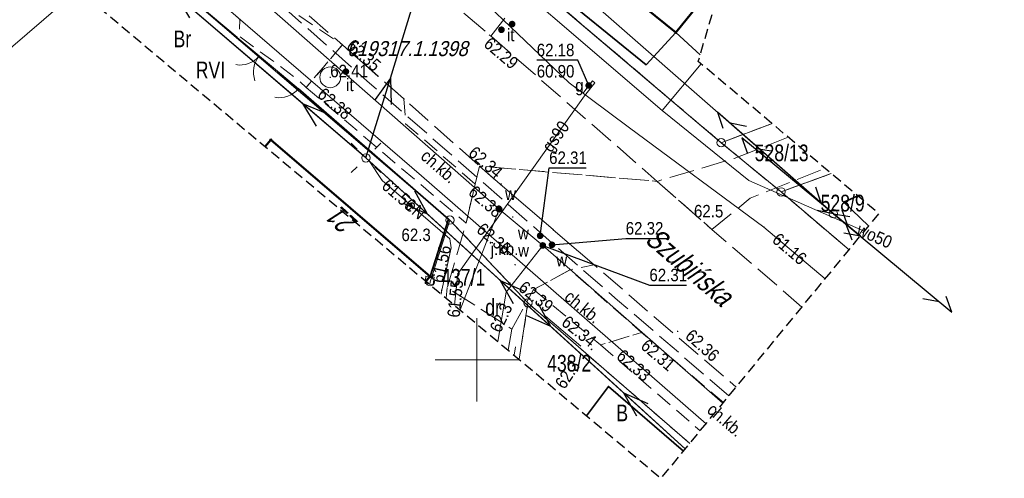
# Model space of a CAD drawing. Header units: metres. Extents: x 6473643 to 6474152, y 5887143 to 5887462.
# Tile 2 of 35: x 6473673 to 6473732, y 5887143 to 5887170. Entities that reach past the tile are written whole.
import ezdxf
from ezdxf.enums import TextEntityAlignment as Align

# ---------------------------------------------------------------- set-up
doc = ezdxf.new("R2010")
doc.units = ezdxf.units.M
doc.header["$MEASUREMENT"] = 0
for name, pattern in [('0.5_0.5', [1, 0.5, -0.5]), ('1.0_0.5', [1.5, 1, -0.5]), ('1.5_0.5', [2, 1.5, -0.5]), ('2', [0.9, 0.6, -0.3]), ('219-500', [0]), ('otob_500', [0]), ('otof_500', [0]), ('suep_nn_500', [0]), ('sutp_500', [0])]:
    doc.linetypes.add(name, pattern=pattern)
doc.layers.get('0').update_dxf_attribs({"color": 2, "linetype": 'CONTINUOUS', "lineweight": 5})
for name, color, linetype in [('121-Punkt osnowy szczegółowej', 7, 'CONTINUOUS'), ('121-Punkt osnowy szczegółowej-Atr103', 7, 'CONTINUOUS'), ('202-punkt graniczny', 7, 'CONTINUOUS'), ('209-oznaczenie konturu klasyfikacyjnego', 7, 'CONTINUOUS'), ('210-oznaczenie konturu użytku gruntowego', 7, 'CONTINUOUS'), ('211-numer działki ewidencyjnej', 7, 'CONTINUOUS'), ('217-kontur klasyfikacyjny', 7, 'CONTINUOUS'), ('218-kontur użytku gruntowego', 7, 'CONTINUOUS'), ('219-działka ewidencyjna', 7, 'CONTINUOUS'), ('238-Punkt adresowy budynku', 7, 'CONTINUOUS'), ('312-budynek ewidencyjny', 7, 'CONTINUOUS'), ('994-Nazwa ulicy', 7, 'CONTINUOUS'), ('bariera ochronna', 7, 'CONTINUOUS'), ('brama', 7, 'CONTINUOUS'), ('chodnik', 7, 'CONTINUOUS'), ('chodnik-Atr17', 7, 'CONTINUOUS'), ('furtka', 7, 'CONTINUOUS'), ('inny obiekt zagospodarowania terenu', 7, 'CONTINUOUS'), ('inny obiekt zagospodarowania terenu-Atr17', 7, 'CONTINUOUS'), ('jezdnia', 7, 'CONTINUOUS'), ('jezdnia-Atr17', 7, 'CONTINUOUS'), ('latarnia', 7, 'CONTINUOUS'), ('ogrodzenie trwałe', 7, 'CONTINUOUS'), ('pikieta naturalna', 7, 'CONTINUOUS'), ('pikieta naturalna-Atr2', 7, 'CONTINUOUS'), ('pikieta sztuczna', 7, 'CONTINUOUS'), ('pikieta sztuczna-Atr2', 7, 'CONTINUOUS'), ('przewód elektroenergetyczny niskiego napięcia', 7, 'CONTINUOUS'), ('przewód elektroenergetyczny podziemny', 7, 'CONTINUOUS'), ('przewód elektroenergetyczny podziemny-Atr1', 7, 'CONTINUOUS'), ('przewód gazowy', 7, 'CONTINUOUS'), ('przewód gazowy-Atr1', 7, 'CONTINUOUS'), ('przewód kanalizacyjny - ob. projektowany', 7, 'CONTINUOUS'), ('przewód telekomunikacyjny napowietrzny', 7, 'CONTINUOUS'), ('przewód wodociągowy', 7, 'CONTINUOUS'), ('przewód wodociągowy-Atr1', 7, 'CONTINUOUS'), ('Punkt budynku', 7, 'CONTINUOUS'), ('rzedna', 7, 'CONTINUOUS'), ('rzedna-Atr2', 7, 'CONTINUOUS'), ('rzedna-Atr3', 7, 'CONTINUOUS'), ('słup przewodów napowietrznych', 7, 'CONTINUOUS'), ('Wstawianie ramki sekcyjnej z opisem', 7, 'CONTINUOUS'), ('Zakres', 7, 'CONTINUOUS'), ('zasuwa lub zawór', 7, 'CONTINUOUS'), ('zasuwa lub zawór-Atr17', 7, 'CONTINUOUS'), ('ściana oporowa (linia)', 7, 'CONTINUOUS')]:
    doc.layers.add(name, color=color, linetype=linetype)
doc.layers.add('SJ_28_Linie_odn', color=7, linetype='CONTINUOUS', lineweight=20)
doc.styles.get("Standard").update_dxf_attribs({"font": 'Working1250', "width": 0.75})
doc.linetypes.add('902-500', pattern='A,3.75,0,[1,ksztalty.shx,S=0.5,R=0,X=0,Y=0],3.75', length=7.5)
doc.linetypes.add('otdn_500_short', pattern='A,2.5,0,[21,ksztalty.shx,S=0.5,R=0,X=-1,Y=0],0.5', length=3)
doc.linetypes.add('otkb_500', pattern='A,1.75,0,[16,ksztalty.shx,S=1,R=0,X=0,Y=0],1.75', length=3.5)

# ---------------------------------------------------------------- blocks, each defined once
blk = doc.blocks.new('PUNKTBUD')
at = {"color": 0}
blk.add_circle((0, 0), 0.045, dxfattribs=at)
blk = doc.blocks.new('202')
at = {"color": 0, "linetype": 'Continuous', "lineweight": 0}
blk.add_circle((0, 0), 0.25, dxfattribs=at)
blk = doc.blocks.new('PW01')
at = {"linetype": 'Continuous', "lineweight": 13}
h = blk.add_hatch(color=0, dxfattribs=at)
edge = h.paths.add_edge_path()
edge.add_arc((0, 0), 0.045, 0, 360)
blk = doc.blocks.new('US15')
at = {"color": 0, "linetype": 'Continuous', "lineweight": 13}
blk.add_circle((0, 0), 0.25, dxfattribs=at)
blk = doc.blocks.new('SUEP1')
at = {"color": 0, "linetype": 'Continuous'}
for p, q in [((0, 0), (5, 0)), ((5, 0), (3.5, 0.5)), ((5, 0), (3.5, -0.5)), ((5, 0), (15, 0)), ((15, 0), (13.5, 0.5)), ((15, 0), (13.5, -0.5))]:
    blk.add_line(p, q, dxfattribs=at)
blk = doc.blocks.new('US25')
at = {"linetype": 'Continuous', "lineweight": 0}
h = blk.add_hatch(color=0, dxfattribs=at)
edge = h.paths.add_edge_path()
edge.add_arc((0, 0), 0.2, 0, 360)
blk = doc.blocks.new('SM01')
at = {"color": 0, "linetype": 'Continuous', "lineweight": 13}
for p, q in [((-0.53, 0.531), (-0.883, 0.884)), ((0.531, 0.531), (0.884, 0.884)), ((-0.53, -0.53), (-0.883, -0.883)), ((0.531, -0.53), (0.884, -0.883))]:
    blk.add_line(p, q, dxfattribs=at)
blk.add_circle((0, 0), 0.25, dxfattribs=at)
blk = doc.blocks.new('SUTP')
at = {"color": 0, "linetype": 'Continuous'}
for p, q in [((0, 0), (0.866, 0.5)), ((0, 0), (9.232, 0)), ((1.866, -0.5), (1, 0)), ((7.366, -0.5), (8.232, 0)), ((9.232, 0), (8.366, 0.5))]:
    blk.add_line(p, q, dxfattribs=at)
blk = doc.blocks.new('OK04')
at = {"color": 0, "linetype": 'Continuous', "lineweight": 0}
blk.add_arc((1.5, 0.001), 1.5, 120, 180, dxfattribs=at)
blk = doc.blocks.new('OK02')
at = {"color": 0, "linetype": 'Continuous', "lineweight": 0}
for centre, start, end in [((-1.5, 0), 0, 60), ((1.5, 0), 120, 180)]:
    blk.add_arc(centre, 1.5, start, end, dxfattribs=at)
blk = doc.blocks.new('121')
at = {"linetype": 'Continuous', "lineweight": 13}
h = blk.add_hatch(color=0, dxfattribs=at)
edge = h.paths.add_edge_path()
edge.add_arc((0, 0), 0.045, 0, 360)
at = {"color": 0, "linetype": 'Continuous', "lineweight": 13}
blk.add_circle((0, 0), 0.625, dxfattribs=at)

msp = doc.modelspace()

# ---------------------------------------------------------------- linework, layer by layer
at = {"layer": '217-kontur klasyfikacyjny', "color": 3, "linetype": '1.5_0.5', "lineweight": 18, "flags": 128}
for points in [[(6473698.38, 5887158.38), (6473672.09, 5887180.88)], [(6473700.21, 5887175.27), (6473714.64, 5887163.02)], [(6473714.64, 5887163.02), (6473717.693, 5887164.162)], [(6473717.693, 5887164.162), (6473714.64, 5887163.02)], [(6473714.64, 5887163.02), (6473718.23, 5887160.07)], [(6473721.236, 5887161.175), (6473718.23, 5887160.07)], [(6473718.23, 5887160.07), (6473721.236, 5887161.175)], [(6473718.23, 5887160.07), (6473722.304, 5887156.598)], [(6473697.2, 5887154.68), (6473698.38, 5887158.38)], [(6473697.181, 5887154.514), (6473697.2, 5887154.68)]]:
    msp.add_lwpolyline(points, dxfattribs=at)
at = {"layer": '218-kontur użytku gruntowego', "color": 3, "linetype": '0.5_0.5', "lineweight": 18, "flags": 128}
for points in [[(6473698.38, 5887158.38), (6473672.09, 5887180.88)], [(6473672.09, 5887180.88), (6473698.38, 5887158.38)], [(6473700.21, 5887175.27), (6473714.64, 5887163.02)], [(6473714.64, 5887163.02), (6473700.21, 5887175.27)], [(6473714.64, 5887163.02), (6473717.693, 5887164.162)], [(6473717.693, 5887164.162), (6473714.64, 5887163.02)], [(6473714.64, 5887163.02), (6473718.23, 5887160.07)], [(6473718.23, 5887160.07), (6473714.64, 5887163.02)], [(6473721.236, 5887161.175), (6473718.23, 5887160.07)], [(6473718.23, 5887160.07), (6473721.236, 5887161.175)], [(6473718.23, 5887160.07), (6473722.304, 5887156.598)], [(6473722.304, 5887156.598), (6473718.23, 5887160.07)], [(6473698.38, 5887158.38), (6473697.2, 5887154.68)], [(6473697.2, 5887154.68), (6473698.38, 5887158.38)], [(6473703.06, 5887153.41), (6473698.38, 5887158.38)], [(6473698.38, 5887158.38), (6473703.06, 5887153.41)], [(6473697.2, 5887154.68), (6473697.181, 5887154.514)], [(6473697.181, 5887154.514), (6473697.2, 5887154.68)], [(6473703.06, 5887153.41), (6473702.528, 5887150.033)], [(6473702.528, 5887150.033), (6473703.06, 5887153.41)], [(6473712.758, 5887144.99), (6473703.06, 5887153.41)], [(6473703.06, 5887153.41), (6473712.758, 5887144.99)]]:
    msp.add_lwpolyline(points, dxfattribs=at)
at = {"layer": '219-działka ewidencyjna', "color": 7, "linetype": '219-500', "lineweight": 18, "flags": 128}
for points in [[(6473698.38, 5887158.38), (6473672.09, 5887180.88)], [(6473700.21, 5887175.27), (6473714.64, 5887163.02)], [(6473714.64, 5887163.02), (6473717.693, 5887164.162)], [(6473718.23, 5887160.07), (6473714.64, 5887163.02)], [(6473718.23, 5887160.07), (6473721.236, 5887161.175)], [(6473718.23, 5887160.07), (6473722.304, 5887156.598)], [(6473697.2, 5887154.68), (6473698.38, 5887158.38)], [(6473703.06, 5887153.41), (6473698.38, 5887158.38)], [(6473697.2, 5887154.68), (6473697.181, 5887154.514)], [(6473702.528, 5887150.033), (6473703.06, 5887153.41)], [(6473703.06, 5887153.41), (6473712.758, 5887144.99)]]:
    msp.add_lwpolyline(points, dxfattribs=at)
at = {"layer": '312-budynek ewidencyjny', "color": 7, "linetype": 'Continuous', "lineweight": 50, "flags": 128}
for points in [[(6473711.92, 5887169.62), (6473702.21, 5887177.47)], [(6473714.827, 5887173.228), (6473711.92, 5887169.62)], [(6473687.301, 5887162.794), (6473687.65, 5887163.2)], [(6473687.65, 5887163.2), (6473697.19, 5887154.99)], [(6473697.19, 5887154.99), (6473696.949, 5887154.709)]]:
    msp.add_lwpolyline(points, dxfattribs=at)
at = {"layer": 'bariera ochronna', "color": 7, "linetype": 'otkb_500', "lineweight": 18, "flags": 128}
for points in [[(6473704.12, 5887152.62), (6473706.22, 5887150.83)], [(6473702.238, 5887150.276), (6473702.31, 5887150.79)]]:
    msp.add_lwpolyline(points, dxfattribs=at)
at = {"layer": 'brama', "color": 7, "linetype": 'otob_500', "lineweight": 18, "flags": 128}
msp.add_lwpolyline([(6473688.28, 5887167.11), (6473685.63, 5887169.32)], dxfattribs=at)
at = {"layer": 'chodnik', "color": 7, "linetype": '1.0_0.5', "lineweight": 18, "flags": 128}
for points in [[(6473672.11, 5887186.17), (6473666.99, 5887190.41), (6473666.98, 5887189.53), (6473666.98, 5887189.41), (6473665.61, 5887187.81), (6473665.22, 5887186.76), (6473668.91, 5887183.58), (6473669.81, 5887184.17), (6473685.8, 5887170.41), (6473685.74, 5887169.41), (6473687.77, 5887167.92), (6473689.31, 5887166.76), (6473689.77, 5887166.33), (6473691.94, 5887168.89), (6473687.61, 5887171.8), (6473671.25, 5887185.85)], [(6473689.77, 5887166.33), (6473699.35, 5887158.2), (6473699.9, 5887160.54), (6473695.73, 5887164.16), (6473695.63, 5887165.64), (6473691.94, 5887168.89)], [(6473703.4, 5887154.21), (6473707.41, 5887150.9), (6473709.87, 5887151.64), (6473705.58, 5887155.4)]]:
    msp.add_lwpolyline(points, close=True, dxfattribs=at)
for points in [[(6473714.77, 5887147.437), (6473709.87, 5887151.64), (6473707.41, 5887150.9)], [(6473707.41, 5887150.9), (6473713.384, 5887145.751)]]:
    msp.add_lwpolyline(points, dxfattribs=at)
at = {"layer": 'furtka', "color": 7, "linetype": 'otof_500', "lineweight": 18, "flags": 128}
msp.add_lwpolyline([(6473689.3, 5887166.25), (6473688.28, 5887167.11)], dxfattribs=at)
at = {"layer": 'jezdnia', "color": 7, "linetype": '1.5_0.5', "lineweight": 18, "flags": 128}
for points in [[(6473652.329, 5887203.539), (6473652.69, 5887203.18), (6473666.99, 5887190.41), (6473672.11, 5887186.17), (6473691.94, 5887168.89), (6473695.63, 5887165.64), (6473700.15, 5887161.62), (6473710.81, 5887160.7), (6473700.84, 5887169.41), (6473696.18, 5887173.39), (6473694.04, 5887175.06), (6473677.05, 5887189.86), (6473671.15, 5887195.09), (6473656.83, 5887207.79), (6473656.631, 5887207.989)], [(6473718.661, 5887163.346), (6473715.42, 5887162.08), (6473710.81, 5887160.7), (6473714.09, 5887157.81)], [(6473719.483, 5887153.168), (6473714.09, 5887157.81), (6473710.81, 5887160.7), (6473700.15, 5887161.62), (6473707.02, 5887155.69), (6473715.54, 5887148.373)], [(6473714.09, 5887157.81), (6473716.37, 5887159.69), (6473720.869, 5887161.485)], [(6473698.22, 5887154.33), (6473698.149, 5887153.702)], [(6473701.879, 5887150.577), (6473702.09, 5887151.85), (6473698.22, 5887154.33)]]:
    msp.add_lwpolyline(points, dxfattribs=at)
for points in [[(6473696.18, 5887173.39), (6473700.84, 5887169.41), (6473702.29, 5887171.27), (6473697.72, 5887175.24)], [(6473700.15, 5887161.62), (6473699.9, 5887160.54), (6473699.33, 5887158.14), (6473698.22, 5887154.33), (6473702.09, 5887151.85), (6473703.4, 5887154.21), (6473705.58, 5887155.4), (6473707.02, 5887155.69)]]:
    msp.add_lwpolyline(points, close=True, dxfattribs=at)
at = {"layer": 'ogrodzenie trwałe', "color": 7, "linetype": '902-500', "lineweight": 35, "flags": 128}
for points in [[(6473685.63, 5887169.32), (6473675.3, 5887178), (6473668.62, 5887183.78)], [(6473713.385, 5887168.283), (6473711.92, 5887169.62), (6473710.15, 5887167.69), (6473706.11, 5887170.96), (6473705.34, 5887171.57), (6473700.53, 5887175.51), (6473702.88, 5887178.31)], [(6473697.19, 5887154.99), (6473698.3, 5887158.44), (6473689.3, 5887166.25)], [(6473723.48, 5887158.028), (6473722, 5887159.46), (6473722.836, 5887159.827)], [(6473723.48, 5887158.028), (6473722, 5887159.46), (6473722.836, 5887159.827)], [(6473706.563, 5887146.652), (6473707.88, 5887148.41), (6473712.382, 5887144.532)]]:
    msp.add_lwpolyline(points, dxfattribs=at)
at = {"layer": 'przewód elektroenergetyczny niskiego napięcia', "color": 1, "linetype": 'suep_nn_500', "lineweight": 18, "flags": 128}
for points in [[(6473664.33, 5887186.95), (6473693.35, 5887162.11)], [(6473693.35, 5887162.11), (6473664.33, 5887186.95)], [(6473700.44, 5887185.19), (6473693.35, 5887162.11)], [(6473693.35, 5887162.11), (6473712.487, 5887144.66)]]:
    msp.add_lwpolyline(points, dxfattribs=at)
at = {"layer": 'przewód elektroenergetyczny podziemny', "color": 1, "linetype": 'Continuous', "lineweight": 18, "flags": 128}
for points in [[(6473650.802, 5887201.96), (6473664.41, 5887188.84), (6473696.68, 5887161.03), (6473713.732, 5887146.174)], [(6473693.35, 5887162.11), (6473693.54, 5887161.94), (6473694.32, 5887160.76), (6473698.37, 5887157.26), (6473698.45, 5887156.71), (6473697.89, 5887154.17), (6473697.864, 5887153.942)]]:
    msp.add_lwpolyline(points, dxfattribs=at)
at = {"layer": 'przewód gazowy', "color": 40, "linetype": 'Continuous', "lineweight": 18, "flags": 128}
for points in [[(6473720.869, 5887154.853), (6473717.2, 5887157.96), (6473709.14, 5887163.91), (6473705.53, 5887166.61), (6473697.19, 5887174.59), (6473691.18, 5887179.57), (6473682.61, 5887186.7)], [(6473706.37, 5887165.98), (6473706.7, 5887166.45), (6473706.92, 5887166.73), (6473707.07, 5887166.61), (6473706.44, 5887165.82), (6473698.85, 5887155.15), (6473698.663, 5887153.272)]]:
    msp.add_lwpolyline(points, dxfattribs=at)
at = {"layer": 'przewód kanalizacyjny - ob. projektowany', "color": 34, "linetype": '1.5_0.5', "lineweight": 18, "flags": 128}
msp.add_lwpolyline([(6473715.108, 5887147.847), (6473708.43, 5887153.58), (6473693.4, 5887166.73), (6473676.78, 5887181.43), (6473665.33, 5887191.31), (6473655.13, 5887200.55), (6473652.192, 5887203.398)], dxfattribs=at)
at = {"layer": 'przewód telekomunikacyjny napowietrzny', "color": 30, "linetype": 'sutp_500', "lineweight": 18, "flags": 128}
for points in [[(6473684.6, 5887190.99), (6473721.37, 5887158.76)], [(6473721.37, 5887158.76), (6473722.982, 5887157.422)], [(6473722.982, 5887157.422), (6473721.37, 5887158.76)]]:
    msp.add_lwpolyline(points, dxfattribs=at)
at = {"layer": 'przewód wodociągowy', "color": 5, "linetype": 'Continuous', "lineweight": 18, "flags": 128}
for points in [[(6473694.47, 5887204.15), (6473694.31, 5887199.81), (6473695.66, 5887185.66), (6473697.86, 5887176.31), (6473711.1, 5887164.95), (6473716.29, 5887160.76), (6473723.215, 5887157.707)], [(6473651.481, 5887202.662), (6473655.27, 5887199.17), (6473669.43, 5887187.06), (6473701.34, 5887159.03), (6473703.95, 5887156.86)], [(6473713.449, 5887167.739), (6473711.1, 5887164.95)], [(6473701.34, 5887159.03), (6473699, 5887152.99)], [(6473701.262, 5887151.094), (6473701.75, 5887154.05), (6473703.95, 5887156.86)], [(6473703.95, 5887156.86), (6473714.736, 5887147.395)]]:
    msp.add_lwpolyline(points, dxfattribs=at)
at = {"layer": 'rzedna-Atr2', "color": 7, "flags": 128}
for points in [[(6473706.7, 5887166.45), (6473706.05, 5887167.97), (6473703.587, 5887167.97)], [(6473703.79, 5887157.44), (6473704.33, 5887161.51), (6473706.543, 5887161.51)], [(6473704.5, 5887156.9), (6473708.92, 5887157.28), (6473711.425, 5887157.28)], [(6473703.95, 5887156.86), (6473710.34, 5887154.48), (6473712.553, 5887154.48)]]:
    msp.add_lwpolyline(points, dxfattribs=at)
at = {"layer": 'SJ_28_Linie_odn', "color": 251}
msp.add_lwpolyline([(6473681.75, 5887177.05), (6473671.174, 5887167.953), (6473667.394, 5887167.953)], dxfattribs=at)
at = {"layer": 'Wstawianie ramki sekcyjnej z opisem', "color": 7, "linetype": 'Continuous', "lineweight": 13, "flags": 128}
for points in [[(6473700, 5887147.5), (6473700, 5887152.5)], [(6473697.5, 5887150), (6473702.5, 5887150)]]:
    msp.add_lwpolyline(points, dxfattribs=at)
at = {"layer": 'Zakres', "color": 5, "linetype": '2', "lineweight": 25, "flags": 128}
msp.add_lwpolyline([(6473676.81, 5887213.41), (6473667.74, 5887202.78), (6473659.01, 5887210.45), (6473646.22, 5887197.22), (6473711.04, 5887142.9), (6473724.09, 5887158.77), (6473713.27, 5887167.89), (6473715.19, 5887174.47), (6473715.74, 5887184.78), (6473715.02, 5887190.22), (6473713.69, 5887194.31), (6473713.69, 5887194.33), (6473711.51, 5887200.99), (6473711.05, 5887203.97), (6473710.6, 5887215.32), (6473712.4, 5887257.5), (6473712.5, 5887259.36), (6473715.25, 5887262.64), (6473716.97, 5887268.72), (6473717.54, 5887277.85), (6473718.7, 5887278.96), (6473734.03, 5887282.03), (6473761.49, 5887287.53), (6473786, 5887292.44), (6473816.32, 5887298.52), (6473820.72, 5887299.06), (6473856.75, 5887303.47), (6473865.02, 5887304.48), (6473879.04, 5887305.39), (6473905.86, 5887307.1), (6473929.16, 5887308.6), (6473952.76, 5887310.13), (6474012.11, 5887313.94), (6474012.19, 5887313.95), (6474034, 5887315.47), (6474034.15, 5887315.48), (6474067.2, 5887318.1), (6474070.83, 5887312.27), (6474109.78, 5887315.84), (6474119.74, 5887323.71), (6474125.77, 5887325.76), (6474130.41, 5887330.13), (6474132.82, 5887336.03), (6474132.55, 5887342.4), (6474129.75, 5887353.12), (6474127.58, 5887357.86), (6474123.91, 5887361.57), (6474119.19, 5887363.8), (6474113.99, 5887364.28), (6474112.58, 5887364.16), (6474098.55, 5887363.03), (6474089.61, 5887362.31), (6474048.91, 5887359.22), (6474048.87, 5887359.21), (6474015.96, 5887356.62), (6474003.54, 5887355.64), (6473983.11, 5887354.1), (6473951.21, 5887351.69), (6473913.79, 5887348.86), (6473912.21, 5887362.74), (6473912.21, 5887362.79), (6473909.47, 5887386.25), (6473908.51, 5887394.39), (6473921.49, 5887396.5), (6473947.61, 5887400.73), (6473971.66, 5887401.95), (6473989.34, 5887403.75), (6473994.99, 5887406.17), (6473999.9, 5887409.71), (6474003.01, 5887414.9), (6474003.81, 5887420.89), (6474002.18, 5887426.72), (6473998.38, 5887431.43), (6473993.03, 5887434.25), (6473960.42, 5887443.72), (6473954.98, 5887444.27), (6473941.62, 5887443.14), (6473941.16, 5887443.09), (6473938.74, 5887442.81), (6473932.71, 5887440.75), (6473928.97, 5887437.22), (6473827.76, 5887420.81), (6473827.74, 5887420.8), (6473818.01, 5887419.22), (6473821.59, 5887430.98), (6473827.8, 5887454.06), (6473804.74, 5887461.63), (6473793.55, 5887426.22), (6473796.12, 5887415.68), (6473722.82, 5887403.78), (6473688.63, 5887399.87), (6473687.59, 5887392.13), (6473687.54, 5887391.78), (6473687.03, 5887387.21), (6473674.53, 5887374.58), (6473675.94, 5887343.54), (6473681.38, 5887331.77), (6473680.33, 5887310.02), (6473679.31, 5887290.85), (6473677.82, 5887267.61), (6473677.79, 5887266.94), (6473677.55, 5887254.53), (6473677.46, 5887250.52), (6473677.46, 5887250.48), (6473677.12, 5887232.81), (6473677.12, 5887232.77), (6473676.91, 5887220.36), (6473676.91, 5887220.34), (6473676.81, 5887213.91)], close=True, dxfattribs=at)
at = {"layer": 'ściana oporowa (linia)', "color": 0, "lineweight": 18}
for p, q in [((6473696.892, 5887154.576), (6473696.942, 5887155.018)), ((6473696.942, 5887155.018), (6473697.19, 5887154.99)), ((6473696.892, 5887154.576), (6473697.14, 5887154.548))]:
    msp.add_line(p, q, dxfattribs=at)
at = {"layer": 'ściana oporowa (linia)', "color": 0, "linetype": 'otdn_500_short', "lineweight": 18}
for p, q in [((6473697.438, 5887154.962), (6473697.19, 5887154.99)), ((6473697.388, 5887154.52), (6473697.438, 5887154.962)), ((6473697.388, 5887154.52), (6473697.14, 5887154.548))]:
    msp.add_line(p, q, dxfattribs=at)

# ---------------------------------------------------------------- block references
at = {"layer": '121-Punkt osnowy szczegółowej', "color": 7, "linetype": 'Continuous', "lineweight": 18}
msp.add_blockref('121', (6473691.21, 5887166.94), dxfattribs=at)
at = {"layer": '202-punkt graniczny', "color": 7, "linetype": 'Continuous', "lineweight": 18}
for p in [(6473714.64, 5887163.02), (6473718.23, 5887160.07), (6473698.38, 5887158.38), (6473697.2, 5887154.68), (6473703.06, 5887153.41)]:
    msp.add_blockref('202', p, dxfattribs=at)
at = {"layer": 'brama', "color": 7, "linetype": 'Continuous', "lineweight": 18, "rotation": 140.173}
msp.add_blockref('OK02', (6473686.955, 5887168.215), dxfattribs=at)
at = {"layer": 'furtka', "color": 7, "linetype": 'Continuous', "lineweight": 18, "rotation": 139.865}
msp.add_blockref('OK04', (6473689.3, 5887166.25), dxfattribs=at)
at = {"layer": 'inny obiekt zagospodarowania terenu', "color": 7, "linetype": 'Continuous', "lineweight": 18}
for p in [(6473701.47, 5887169.79), (6473702.11, 5887170.13), (6473692.15, 5887167.28)]:
    msp.add_blockref('US25', p, dxfattribs=at)
at = {"layer": 'latarnia', "color": 7, "linetype": 'Continuous', "lineweight": 18}
msp.add_blockref('SM01', (6473693.35, 5887162.11), dxfattribs=at)
at = {"layer": 'pikieta naturalna', "color": 7, "linetype": 'Continuous', "lineweight": 13}
for p in [(6473698.59, 5887158.51), (6473717.2, 5887157.96), (6473701.99, 5887154.6), (6473706.86, 5887150.62)]:
    msp.add_blockref('PW01', p, dxfattribs=at)
at = {"layer": 'pikieta sztuczna', "color": 7, "linetype": 'Continuous', "lineweight": 13}
for p in [(6473700.84, 5887169.41), (6473691.94, 5887168.89), (6473691.21, 5887166.94), (6473695.63, 5887165.64), (6473701.46, 5887160.54), (6473702.15, 5887158.57), (6473702.29, 5887155.7), (6473701.96, 5887154.59), (6473709.87, 5887151.64), (6473712.03, 5887151.71), (6473706.88, 5887150.63), (6473707.41, 5887150.9)]:
    msp.add_blockref('PW01', p, dxfattribs=at)
at = {"layer": 'przewód elektroenergetyczny niskiego napięcia', "color": 1, "linetype": 'Continuous', "lineweight": 18}
for p, rotation in [((6473693.35, 5887162.11), 72.923), ((6473693.35, 5887162.11), 139.438), ((6473693.35, 5887162.11), 317.64), ((6473712.487, 5887144.66), 137.64)]:
    msp.add_blockref('SUEP1', p, dxfattribs=dict(at, rotation=rotation))
at = {"layer": 'przewód telekomunikacyjny napowietrzny', "color": 30, "linetype": 'Continuous', "lineweight": 18}
for p, rotation in [((6473721.37, 5887158.76), 138.764), ((6473722.982, 5887157.422), 140.306), ((6473721.37, 5887158.76), 320.306)]:
    msp.add_blockref('SUTP', p, dxfattribs=dict(at, rotation=rotation))
at = {"layer": 'Punkt budynku', "color": 5, "linetype": 'Continuous', "lineweight": 18}
for p in [(6473711.92, 5887169.62), (6473687.65, 5887163.2), (6473697.19, 5887154.99)]:
    msp.add_blockref('PUNKTBUD', p, dxfattribs=at)
at = {"layer": 'rzedna', "color": 7, "linetype": 'Continuous', "lineweight": 18}
for p in [(6473706.7, 5887166.45), (6473694.32, 5887160.76), (6473717.2, 5887157.96), (6473703.79, 5887157.44), (6473704.5, 5887156.9), (6473703.95, 5887156.86), (6473698.85, 5887155.15), (6473697.89, 5887154.17)]:
    msp.add_blockref('PW01', p, dxfattribs=at)
at = {"layer": 'słup przewodów napowietrznych', "color": 7, "linetype": 'Continuous', "lineweight": 18}
msp.add_blockref('US15', (6473721.37, 5887158.76), dxfattribs=at)
at = {"layer": 'zasuwa lub zawór', "color": 40, "linetype": 'Continuous', "lineweight": 18}
msp.add_blockref('US25', (6473706.7, 5887166.45), dxfattribs=at)
at = {"layer": 'zasuwa lub zawór', "color": 5, "linetype": 'Continuous', "lineweight": 18}
for p in [(6473701.34, 5887159.03), (6473703.79, 5887157.44), (6473703.95, 5887156.86), (6473704.5, 5887156.9)]:
    msp.add_blockref('US25', p, dxfattribs=at)

# ---------------------------------------------------------------- texts
at = {"layer": '121-Punkt osnowy szczegółowej-Atr103', "color": 7, "oblique": 15, "width": 0.9}
msp.add_text('619317.1.1398', height=0.9, dxfattribs=at).set_placement((6473692.21, 5887167.94), align=Align.BOTTOM_LEFT)
at = {"layer": '209-oznaczenie konturu klasyfikacyjnego', "color": 3, "linetype": 'Continuous', "lineweight": 18, "width": 0.79}
msp.add_text('RVI', height=1, dxfattribs=at).set_placement((6473683.15, 5887166.88))
at = {"layer": '210-oznaczenie konturu użytku gruntowego', "color": 3, "linetype": 'Continuous', "lineweight": 18, "width": 0.79}
for s, p in [('Br', (6473681.82, 5887168.74)), ('dr', (6473700.5, 5887152.65)), ('B', (6473708.36, 5887146.32))]:
    msp.add_text(s, height=1, dxfattribs=at).set_placement(p)
at = {"layer": '211-numer działki ewidencyjnej', "color": 7, "linetype": 'Continuous', "lineweight": 18, "width": 0.79}
for s, p in [('528/13', (6473716.65, 5887161.91)), ('528/9', (6473720.6, 5887158.9)), ('437/1', (6473697.86, 5887154.45)), ('438/2', (6473704.21, 5887149.3))]:
    msp.add_text(s, height=1, dxfattribs=at).set_placement(p)
at = {"layer": '238-Punkt adresowy budynku', "color": 7, "linetype": 'Continuous', "lineweight": 25, "oblique": 15, "width": 0.79}
msp.add_text('21', height=1.25, rotation=137.808, dxfattribs=at).set_placement((6473692.4, 5887158.75), align=Align.CENTER)
at = {"layer": '994-Nazwa ulicy', "color": 7, "linetype": 'Continuous', "lineweight": 25, "oblique": 15, "width": 0.79}
msp.add_text('Szubińska', height=1.25, rotation=319.43, dxfattribs=at).set_placement((6473710.01, 5887157.1))
at = {"layer": 'chodnik-Atr17', "color": 7, "width": 0.9}
for rotation, p in [(318.953, (6473696.57, 5887162.11)), (320.462, (6473705.18, 5887153.66)), (319.378, (6473713.73, 5887146.9)), (319.378, (6473713.73, 5887146.9))]:
    msp.add_text('ch.kb.', height=0.75, rotation=rotation, dxfattribs=at).set_placement(p)
at = {"layer": 'inny obiekt zagospodarowania terenu-Atr17', "color": 7, "width": 0.9}
for p in [(6473701.8, 5887169.1), (6473692.16, 5887166.11)]:
    msp.add_text('it', height=0.75, dxfattribs=at).set_placement(p)
at = {"layer": 'jezdnia-Atr17', "color": 7, "width": 0.9}
msp.add_text('j.kb.', height=0.75, dxfattribs=at).set_placement((6473700.83, 5887156.28))
at = {"layer": 'pikieta naturalna-Atr2', "color": 7, "width": 0.9}
for s, p in [('62.5', (6473713.01, 5887158.54)), ('62.3', (6473695.48, 5887157.12))]:
    msp.add_text(s, height=0.75, dxfattribs=at).set_placement(p)
msp.add_text('62.3', height=0.75, rotation=65.017, dxfattribs=at).set_placement((6473700.73, 5887151.89), align=Align.TOP_LEFT)
msp.add_text('62.3', height=0.75, rotation=56.375, dxfattribs=at).set_placement((6473705.25, 5887148.19))
at = {"layer": 'pikieta sztuczna-Atr2', "color": 7, "width": 0.9}
for s, rotation, p in [('62.35', 318.628, (6473692.13, 5887168.73)), ('62.38', 319.667, (6473690.38, 5887165.81)), ('62.34', 318.821, (6473699.43, 5887162.31)), ('62.36', 319.667, (6473699.92, 5887157.71)), ('62.39', 321.17, (6473702.43, 5887154.21)), ('62.34', 321.17, (6473705.01, 5887152.13)), ('62.36', 317.958, (6473712.43, 5887151.35)), ('62.33', 319.243, (6473708.3, 5887150.13))]:
    msp.add_text(s, height=0.75, rotation=rotation, dxfattribs=at).set_placement(p)
for s, rotation, p in [('62.29', 319.5, (6473700.84, 5887169.41)), ('62.38', 318.953, (6473699.92, 5887160.52)), ('62.31', 319.378, (6473710.25, 5887151.31))]:
    msp.add_text(s, height=0.75, rotation=rotation, dxfattribs=at).set_placement(p, align=Align.TOP_LEFT)
msp.add_text('62.41', height=0.75, dxfattribs=at).set_placement((6473691.21, 5887166.94))
at = {"layer": 'przewód elektroenergetyczny podziemny-Atr1', "color": 1, "width": 0.9}
msp.add_text('eN', height=0.75, rotation=319.166, dxfattribs=at).set_placement((6473695.9, 5887159.4), align=Align.MIDDLE_LEFT)
at = {"layer": 'przewód gazowy-Atr1', "color": 40, "width": 0.9}
msp.add_text('gs90', height=0.75, rotation=54.574, dxfattribs=at).set_placement((6473704.15, 5887162.6), align=Align.MIDDLE_LEFT)
at = {"layer": 'przewód wodociągowy-Atr1', "color": 5, "width": 0.9}
msp.add_text('wo50', height=0.75, rotation=336.206, dxfattribs=at).set_placement((6473722.85, 5887157.87), align=Align.MIDDLE_LEFT)
at = {"layer": 'rzedna-Atr2', "color": 7, "width": 0.9}
for s, p in [('62.18', (6473703.587, 5887167.978)), ('62.31', (6473704.33, 5887161.518)), ('62.32', (6473708.92, 5887157.288)), ('62.31', (6473710.34, 5887154.488))]:
    msp.add_text(s, height=0.75, dxfattribs=at).set_placement(p, align=Align.BOTTOM_LEFT)
for s, rotation, p in [('61.56', 319.166, (6473694.48, 5887160.62)), ('61.16', 319.746, (6473717.88, 5887157.39)), ('61.55', 84.307, (6473698.59, 5887152.55))]:
    msp.add_text(s, height=0.75, rotation=rotation, dxfattribs=at).set_placement(p, align=Align.MIDDLE_LEFT)
msp.add_text('61.56', height=0.75, rotation=77.566, dxfattribs=at).set_placement((6473697.98, 5887154.57))
at = {"layer": 'rzedna-Atr3', "color": 7, "width": 0.9}
msp.add_text('60.90', height=0.75, dxfattribs=at).set_placement((6473703.587, 5887166.702), align=Align.BOTTOM_LEFT)
at = {"layer": 'zasuwa lub zawór-Atr17', "color": 40, "width": 0.9}
msp.add_text('g', height=0.75, dxfattribs=at).set_placement((6473705.89, 5887166.08))
at = {"layer": 'zasuwa lub zawór-Atr17', "color": 5, "width": 0.9}
for p in [(6473701.69, 5887159.58), (6473702.46, 5887157.22), (6473702.47, 5887156.19), (6473704.76, 5887155.61)]:
    msp.add_text('w', height=0.75, dxfattribs=at).set_placement(p)

doc.saveas('drawing.dxf')
